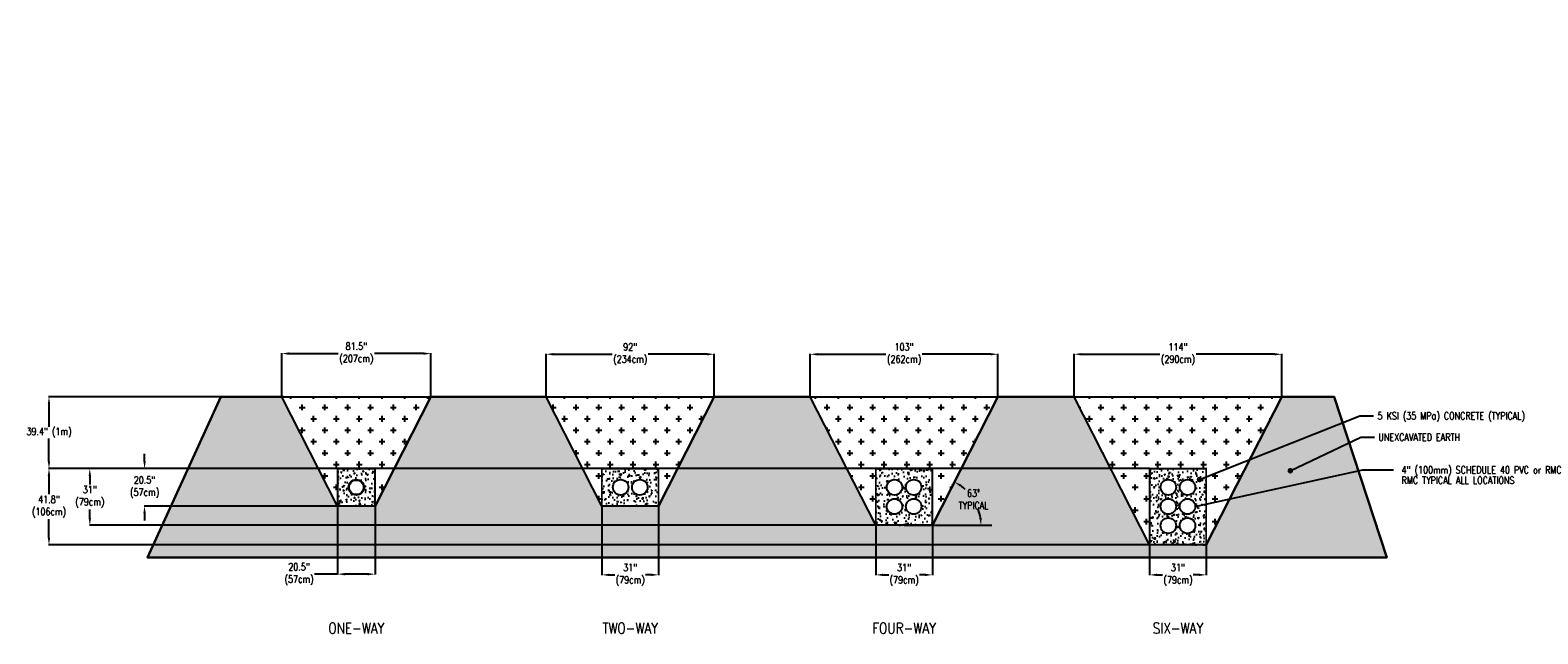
# Model space of a CAD drawing. Header units: centimetres. Extents: x -179 to 647, y -80 to 250.
import ezdxf
from ezdxf.enums import TextEntityAlignment as Align

# ---------------------------------------------------------------- set-up
doc = ezdxf.new("R2010")
doc.units = ezdxf.units.CM
doc.header["$MEASUREMENT"] = 0
for name, color, linetype in [('Concrete', 8, 'Continuous'), ('Conduit', 30, 'Continuous'), ('Dimension', 7, 'Continuous'), ('Earth', 44, 'Continuous'), ('NOTES', 7, 'Continuous'), ('Select Backfill', 43, 'Continuous')]:
    doc.layers.add(name, color=color, linetype=linetype)
doc.styles.get("Standard").update_dxf_attribs({"font": 'simplex8.shx', "width": 0.8, "height": 4})
doc.dimstyles.new('120', dxfattribs={"dimtxt": 4, "dimasz": 3, "dimexe": 0.18, "dimexo": 0.0625, "dimgap": 0.09, "dimtad": 0, "dimtih": 1, "dimtoh": 1, "dimdec": 1, "dimzin": 0, "dimdsep": 46, "dimtxsty": 'Standard', "dimcen": 0.09, "dimclrd": 256, "dimclre": 256, "dimclrt": 256, "dimadec": 0, "dimazin": 0, "dimtfac": 1, "dimtdec": 1, "dimtofl": 0, "dimtmove": 0, "dimatfit": 3, "dimfxl": 1, "dimtolj": 1, "dimtzin": 0, "dimlwd": -1, "dimlwe": -1, "dimarcsym": 0})

# ---------------------------------------------------------------- blocks, each defined once
blk = doc.blocks.new('*D2')
at = {"layer": 'Defpoints', "color": 0, "transparency": 16777216}
for p in [(-10.25, -10.25), (10.25, -10.25), (10.25, -47.57)]:
    blk.add_point(p, dxfattribs=at)
at = {"layer": 'Dimension', "transparency": 16777216}
for p, q in [((-10.25, -10.31), (-10.25, -47.75)), ((10.25, -10.31), (10.25, -47.75)), ((-10.25, -47.57), (-22.99, -47.57)), ((6.25, -47.57), (-6.25, -47.57))]:
    blk.add_line(p, q, dxfattribs=at)
for points in [[(-6.25, -46.91), (-6.25, -48.24), (-10.25, -47.57)], [(6.25, -46.91), (6.25, -48.24), (10.25, -47.57)]]:
    blk.add_solid(points, dxfattribs=at)
at = {"layer": 'Dimension', "transparency": 16777216, "insert": (-31.38, -47.57), "char_height": 4, "width": 7.1992, "attachment_point": 5}
blk.add_mtext('\\A1;20.5"\\P(57cm)', dxfattribs=at)
blk = doc.blocks.new('*D3')
at = {"layer": 'Defpoints', "color": 0, "transparency": 16777216}
for p in [(-10.25, 10.25), (-116, -10.25), (-10.25, -10.25)]:
    blk.add_point(p, dxfattribs=at)
at = {"layer": 'Dimension', "transparency": 16777216}
for p, q in [((-116, 14.25), (-116, 18.25)), ((-10.31, 10.25), (-116.18, 10.25)), ((-10.31, -10.25), (-116.18, -10.25)), ((-116, -14.25), (-116, -18.25))]:
    blk.add_line(p, q, dxfattribs=at)
for points in [[(-116.66, 14.25), (-115.33, 14.25), (-116, 10.25)], [(-116.66, -14.25), (-115.33, -14.25), (-116, -10.25)]]:
    blk.add_solid(points, dxfattribs=at)
at = {"layer": 'Dimension', "transparency": 16777216, "insert": (-116, 0), "char_height": 4, "attachment_point": 5}
blk.add_mtext('\\A1;20.5"\\P(57cm)', dxfattribs=at)
blk = doc.blocks.new('*D4')
at = {"layer": 'Defpoints', "color": 0, "transparency": 16777216}
for p in [(134.5, -10.25), (165.5, -10.25), (134.5, -47.95)]:
    blk.add_point(p, dxfattribs=at)
at = {"layer": 'Dimension', "transparency": 16777216}
for p, q in [((134.5, -10.31), (134.5, -48.13)), ((165.5, -10.31), (165.5, -48.13)), ((138.5, -47.95), (141.61, -47.95)), ((161.5, -47.95), (158.39, -47.95))]:
    blk.add_line(p, q, dxfattribs=at)
for points in [[(138.5, -47.29), (138.5, -48.62), (134.5, -47.95)], [(161.5, -47.29), (161.5, -48.62), (165.5, -47.95)]]:
    blk.add_solid(points, dxfattribs=at)
at = {"layer": 'Dimension', "transparency": 16777216, "insert": (150, -47.95), "char_height": 4, "attachment_point": 5}
blk.add_mtext('\\A1;31" \\P(79cm)', dxfattribs=at)
blk = doc.blocks.new('*D5')
at = {"layer": 'Defpoints', "color": 0, "transparency": 16777216}
for p in [(284.5, 10.25), (-145.98, -20.75), (284.5, -20.75)]:
    blk.add_point(p, dxfattribs=at)
at = {"layer": 'Dimension', "transparency": 16777216}
for p, q in [((284.44, 10.25), (-146.16, 10.25)), ((-145.98, 6.25), (-145.98, 1.6)), ((-145.98, -16.75), (-145.98, -12.1)), ((284.44, -20.75), (-146.16, -20.75))]:
    blk.add_line(p, q, dxfattribs=at)
for points in [[(-146.65, 6.25), (-145.31, 6.25), (-145.98, 10.25)], [(-146.65, -16.75), (-145.31, -16.75), (-145.98, -20.75)]]:
    blk.add_solid(points, dxfattribs=at)
at = {"layer": 'Dimension', "transparency": 16777216, "insert": (-145.98, -5.25), "char_height": 4, "attachment_point": 5}
blk.add_mtext('\\A1;31"\\P(79cm)', dxfattribs=at)
blk = doc.blocks.new('*D6')
at = {"layer": 'Defpoints', "color": 0, "transparency": 16777216}
for p in [(284.5, -20.75), (315.5, -20.75), (315.5, -47.95)]:
    blk.add_point(p, dxfattribs=at)
at = {"layer": 'Dimension', "transparency": 16777216}
for p, q in [((284.5, -20.81), (284.5, -48.13)), ((315.5, -20.81), (315.5, -48.13)), ((288.5, -47.95), (291.61, -47.95)), ((311.5, -47.95), (308.39, -47.95))]:
    blk.add_line(p, q, dxfattribs=at)
for points in [[(288.5, -47.29), (288.5, -48.62), (284.5, -47.95)], [(311.5, -47.29), (311.5, -48.62), (315.5, -47.95)]]:
    blk.add_solid(points, dxfattribs=at)
at = {"layer": 'Dimension', "transparency": 16777216, "insert": (300, -47.95), "char_height": 4, "attachment_point": 5}
blk.add_mtext('\\A1;31" \\P(79cm)', dxfattribs=at)
blk = doc.blocks.new('*D7')
at = {"layer": 'Defpoints', "color": 0, "transparency": 16777216}
for p in [(434.5, -31.5), (465.5, -31.5), (465.5, -47.95)]:
    blk.add_point(p, dxfattribs=at)
at = {"layer": 'Dimension', "transparency": 16777216}
for p, q in [((434.5, -31.56), (434.5, -48.13)), ((465.5, -31.56), (465.5, -48.13)), ((438.5, -47.95), (441.61, -47.95)), ((461.5, -47.95), (458.39, -47.95))]:
    blk.add_line(p, q, dxfattribs=at)
for points in [[(438.5, -47.29), (438.5, -48.62), (434.5, -47.95)], [(461.5, -47.29), (461.5, -48.62), (465.5, -47.95)]]:
    blk.add_solid(points, dxfattribs=at)
at = {"layer": 'Dimension', "transparency": 16777216, "insert": (450, -47.95), "char_height": 4, "attachment_point": 5}
blk.add_mtext('\\A1;31" \\P(79cm)', dxfattribs=at)
blk = doc.blocks.new('*D8')
at = {"layer": 'Defpoints', "color": 0, "transparency": 16777216}
for p in [(434.5, 10.25), (-168.36, -31.5), (434.5, -31.5)]:
    blk.add_point(p, dxfattribs=at)
at = {"layer": 'Dimension', "transparency": 16777216}
for p, q in [((434.44, 10.25), (-168.54, 10.25)), ((-168.36, 6.25), (-168.36, -3.77)), ((-168.36, -27.5), (-168.36, -17.48)), ((434.44, -31.5), (-168.54, -31.5))]:
    blk.add_line(p, q, dxfattribs=at)
for points in [[(-169.03, 6.25), (-167.69, 6.25), (-168.36, 10.25)], [(-169.03, -27.5), (-167.69, -27.5), (-168.36, -31.5)]]:
    blk.add_solid(points, dxfattribs=at)
at = {"layer": 'Dimension', "transparency": 16777216, "insert": (-168.36, -10.63), "char_height": 4, "attachment_point": 5}
blk.add_mtext('\\A1;41.8"\\P(106cm)', dxfattribs=at)
blk = doc.blocks.new('*D9')
at = {"transparency": 16777216}
for p, q in [((-39.98, 49.62), (-168.54, 49.62)), ((-168.36, 45.62), (-168.36, 33.07)), ((-168.36, 14.25), (-168.36, 26.8)), ((-10.31, 10.25), (-168.54, 10.25))]:
    blk.add_line(p, q, dxfattribs=at)
for points in [[(-169.03, 45.62), (-167.69, 45.62), (-168.36, 49.62)], [(-169.03, 14.25), (-167.69, 14.25), (-168.36, 10.25)]]:
    blk.add_solid(points, dxfattribs=at)
at = {"layer": 'Defpoints', "color": 0, "transparency": 16777216}
for p in [(-168.36, 49.62), (-39.92, 49.62), (-10.25, 10.25)]:
    blk.add_point(p, dxfattribs=at)
at = {"transparency": 16777216, "insert": (-168.36, 29.94), "char_height": 4, "attachment_point": 5}
blk.add_mtext('\\A1;39.4" (1m)', dxfattribs=at)
blk = doc.blocks.new('*D11')
at = {"layer": 'Defpoints', "color": 0, "transparency": 16777216}
for p in [(40.76, 73.25), (-40.76, 49.62), (40.76, 49.62)]:
    blk.add_point(p, dxfattribs=at)
at = {"layer": 'Dimension', "transparency": 16777216}
for p, q in [((-40.76, 49.68), (-40.76, 73.43)), ((-36.76, 73.25), (-9.92, 73.25)), ((36.76, 73.25), (9.92, 73.25)), ((40.76, 49.68), (40.76, 73.43))]:
    blk.add_line(p, q, dxfattribs=at)
for points in [[(-36.76, 73.92), (-36.76, 72.58), (-40.76, 73.25)], [(36.76, 73.92), (36.76, 72.58), (40.76, 73.25)]]:
    blk.add_solid(points, dxfattribs=at)
at = {"layer": 'Dimension', "transparency": 16777216, "insert": (0, 73.25), "char_height": 4, "attachment_point": 5}
blk.add_mtext('\\A1;81.5"\\P(207cm)', dxfattribs=at)
blk = doc.blocks.new('*D12')
at = {"layer": 'Defpoints', "color": 0, "transparency": 16777216}
for p in [(196.01, 72.87), (103.99, 49.62), (196.01, 49.62)]:
    blk.add_point(p, dxfattribs=at)
at = {"layer": 'Dimension', "transparency": 16777216}
for p, q in [((103.99, 49.68), (103.99, 73.05)), ((107.99, 72.87), (140.08, 72.87)), ((192.01, 72.87), (159.92, 72.87)), ((196.01, 49.68), (196.01, 73.05))]:
    blk.add_line(p, q, dxfattribs=at)
for points in [[(107.99, 73.54), (107.99, 72.2), (103.99, 72.87)], [(192.01, 73.54), (192.01, 72.2), (196.01, 72.87)]]:
    blk.add_solid(points, dxfattribs=at)
at = {"layer": 'Dimension', "transparency": 16777216, "insert": (150, 72.87), "char_height": 4, "attachment_point": 5}
blk.add_mtext('\\A1;92"\\P(234cm)', dxfattribs=at)
blk = doc.blocks.new('*D13')
at = {"layer": 'Defpoints', "color": 0, "transparency": 16777216}
for p in [(351.36, 72.87), (248.64, 49.62), (351.36, 49.62)]:
    blk.add_point(p, dxfattribs=at)
at = {"layer": 'Dimension', "transparency": 16777216}
for p, q in [((248.64, 49.68), (248.64, 73.05)), ((252.64, 72.87), (290.08, 72.87)), ((347.36, 72.87), (309.92, 72.87)), ((351.36, 49.68), (351.36, 73.05))]:
    blk.add_line(p, q, dxfattribs=at)
for points in [[(252.64, 73.54), (252.64, 72.2), (248.64, 72.87)], [(347.36, 73.54), (347.36, 72.2), (351.36, 72.87)]]:
    blk.add_solid(points, dxfattribs=at)
at = {"layer": 'Dimension', "transparency": 16777216, "insert": (300, 72.87), "char_height": 4, "attachment_point": 5}
blk.add_mtext('\\A1;103"\\P(262cm)', dxfattribs=at)
blk = doc.blocks.new('*D14')
at = {"layer": 'Defpoints', "color": 0, "transparency": 16777216}
for p in [(506.83, 72.87), (393.17, 49.62), (506.83, 49.62)]:
    blk.add_point(p, dxfattribs=at)
at = {"layer": 'Dimension', "transparency": 16777216}
for p, q in [((393.17, 49.68), (393.17, 73.05)), ((397.17, 72.87), (440.08, 72.87)), ((502.83, 72.87), (459.92, 72.87)), ((506.83, 49.68), (506.83, 73.05))]:
    blk.add_line(p, q, dxfattribs=at)
for points in [[(397.17, 73.54), (397.17, 72.2), (393.17, 72.87)], [(502.83, 73.54), (502.83, 72.2), (506.83, 72.87)]]:
    blk.add_solid(points, dxfattribs=at)
at = {"layer": 'Dimension', "transparency": 16777216, "insert": (450, 72.87), "char_height": 4, "attachment_point": 5}
blk.add_mtext('\\A1;114"\\P(290cm)', dxfattribs=at)
blk = doc.blocks.new('*D15')
at = {"layer": 'Defpoints', "color": 0, "transparency": 16777216}
for p in [(453.64, 250.37), (340.37, -11.2), (300, -20.75), (315.5, -20.75), (348.09, -20.75)]:
    blk.add_point(p, dxfattribs=at)
at = {"layer": 'Dimension', "transparency": 16777216}
for start, end in [(47.38455, 54.39006), (8.60994, 19.1966)]:
    blk.add_arc((315.5, -20.75), 26.64, start, end, dxfattribs=at)
for points in [[(330.67, 0.34), (331.36, 1.48), (327.6, 2.99)], [(342.51, -16.71), (341.18, -16.81), (342.14, -20.75)]]:
    blk.add_solid(points, dxfattribs=at)
at = {"layer": 'Dimension', "transparency": 16777216, "insert": (338.05, -6.57), "char_height": 4, "attachment_point": 5}
blk.add_mtext('\\A1;63°\\PTYPICAL', dxfattribs=at)

msp = doc.modelspace()

# ---------------------------------------------------------------- hatches: boundary and pattern name
at = {"layer": 'Concrete'}
h = msp.add_hatch(dxfattribs=at)
h.set_pattern_fill('AR-CONC', color=256)
h.paths.add_polyline_path([(-10.25, 10.25), (-10.25, -10.25), (10.25, -10.25), (10.25, 10.25)])
h.paths.add_polyline_path([(4.25, 0, -1), (-4.25, 0, -1)], flags=16)
h.paths.add_polyline_path([(4, 0, -1), (-4, 0, -1)], flags=0)
h = msp.add_hatch(dxfattribs=at)
h.set_pattern_fill('AR-CONC', color=256)
h.set_pattern_definition([(50, (102.9087, 0), (7.1726, -0.6275), [0.75, -8.25]), (355, (102.909, 0), (-1.3875, 7.5219), [0.6, -6.6]), (100.451, (103.5064, -0.052), (5.7851, 6.8944), [0.6374, -7.0114]), (46.184, (102.909, 2), (10.6724, -1.6552), [1.125, -12.375]), (96.636, (103.798, 1.862), (9.3466, 9.7412), [0.9561, -10.5171]), (351.184, (102.909, 2), (9.3466, 9.7412), [0.9, -9.9]), (21, (103.9087, 1.5), (5.96907, -4.0262), [0.75, -8.25]), (326, (103.909, 1.5), (2.43315, 7.2515), [0.6, -6.6]), (71.451, (104.406, 1.1645), (8.4022, 3.2253), [0.6374, -7.0114]), (37.5, (102.9087, 0), (0.1216, 3.32894), [0, -6.52, 0, -6.7, 0, -6.625]), (7.5, (102.9087, 0), (2.6307, 3.94412), [0, -3.82, 0, -6.37, 0, -2.525]), (327.5, (100.6787, 0), (5.33822, -0.22555), [0, -2.5, 0, -7.8, 0, -10.35]), (317.5, (99.6787, 0), (5.83186, 1.00105), [0, -3.25, 0, -5.18, 0, -7.35])])
h.paths.add_polyline_path([(134.5, 10.25), (134.5, -10.25), (165.5, -10.25), (165.5, 10.25)])
h.paths.add_polyline_path([(159.5, 0, -1), (151, 0, -1)], flags=16)
h.paths.add_polyline_path([(149, 0, -1), (140.5, 0, -1)], flags=16)
at = {"layer": 'Conduit'}
h = msp.add_hatch(color=256, dxfattribs=at)
h.dxf.hatch_style = 1
h.paths.add_polyline_path([(-4.25, 0, 1), (4.25, 0, 1)])
h.paths.add_polyline_path([(4, 0, -1), (-4, 0, -1)], flags=16)
h = msp.add_hatch(color=256, dxfattribs=at)
h.dxf.hatch_style = 1
h.paths.add_polyline_path([(140.5, 0, 1), (149, 0, 1)])
h.paths.add_polyline_path([(148.75, 0, -1), (140.75, 0, -1)], flags=16)
h = msp.add_hatch(color=256, dxfattribs=at)
h.dxf.hatch_style = 1
h.paths.add_polyline_path([(159.5, 0, -1), (151, 0, -1)])
h.paths.add_polyline_path([(151.25, 0, 1), (159.25, 0, 1)], flags=16)
h = msp.add_hatch(color=256, dxfattribs=at)
h.dxf.hatch_style = 1
h.paths.add_polyline_path([(290.5, 0, 1), (299, 0, 1)])
h.paths.add_polyline_path([(298.75, 0, -1), (290.75, 0, -1)], flags=16)
h = msp.add_hatch(color=256, dxfattribs=at)
h.dxf.hatch_style = 1
h.paths.add_polyline_path([(309.5, 0, -1), (301, 0, -1)])
h.paths.add_polyline_path([(301.25, 0, 1), (309.25, 0, 1)], flags=16)
h = msp.add_hatch(color=256, dxfattribs=at)
h.dxf.hatch_style = 1
h.paths.add_polyline_path([(440.5, 0, 1), (449, 0, 1)])
h.paths.add_polyline_path([(448.75, 0, -1), (440.75, 0, -1)], flags=16)
h = msp.add_hatch(color=256, dxfattribs=at)
h.dxf.hatch_style = 1
h.paths.add_polyline_path([(459.5, 0, -1), (451, 0, -1)])
h.paths.add_polyline_path([(451.25, 0, 1), (459.25, 0, 1)], flags=16)
h = msp.add_hatch(color=256, dxfattribs=at)
h.dxf.hatch_style = 1
h.paths.add_polyline_path([(290.5, -10.5, 1), (299, -10.5, 1)])
h.paths.add_polyline_path([(298.75, -10.5, -1), (290.75, -10.5, -1)], flags=16)
h = msp.add_hatch(color=256, dxfattribs=at)
h.dxf.hatch_style = 1
h.paths.add_polyline_path([(309.5, -10.5, -1), (301, -10.5, -1)])
h.paths.add_polyline_path([(301.25, -10.5, 1), (309.25, -10.5, 1)], flags=16)
h = msp.add_hatch(color=256, dxfattribs=at)
h.dxf.hatch_style = 1
h.paths.add_polyline_path([(440.5, -10.5, 1), (449, -10.5, 1)])
h.paths.add_polyline_path([(448.75, -10.5, -1), (440.75, -10.5, -1)], flags=16)
h = msp.add_hatch(color=256, dxfattribs=at)
h.dxf.hatch_style = 1
h.paths.add_polyline_path([(459.5, -10.5, -1), (451, -10.5, -1)])
h.paths.add_polyline_path([(451.25, -10.5, 1), (459.25, -10.5, 1)], flags=16)
h = msp.add_hatch(color=256, dxfattribs=at)
h.dxf.hatch_style = 1
h.paths.add_polyline_path([(440.5, -21, 1), (449, -21, 1)])
h.paths.add_polyline_path([(448.75, -21, -1), (440.75, -21, -1)], flags=16)
h = msp.add_hatch(color=256, dxfattribs=at)
h.dxf.hatch_style = 1
h.paths.add_polyline_path([(459.5, -21, -1), (451, -21, -1)])
h.paths.add_polyline_path([(451.25, -21, 1), (459.25, -21, 1)], flags=16)
at = {"layer": 'Dimension'}
h = msp.add_hatch(dxfattribs=at)
h.set_pattern_fill('AR-CONC', color=256)
h.set_pattern_definition([(50, (72.196, 0), (7.1726, -0.62752), [0.75, -8.25]), (355, (72.196, 0), (-1.38751, 7.52192), [0.6, -6.6]), (100.4514, (72.7934, -0.052), (5.78509, 6.8944), [0.6374, -7.01142]), (46.184, (72.196, 2), (10.6724, -1.6552), [1.125, -12.375]), (96.6356, (73.085, 1.862), (9.3466, 9.7412), [0.9561, -10.51714]), (351.184, (72.196, 2), (9.3466, 9.7412), [0.9, -9.9]), (21, (73.196, 1.5), (5.96907, -4.02619), [0.75, -8.25]), (326, (73.196, 1.5), (2.43315, 7.2515), [0.6, -6.6]), (71.4514, (73.693, 1.1645), (8.40222, 3.22531), [0.6374, -7.01142]), (37.5, (72.1957, 0), (0.121599, 3.328939), [0, -6.52, 0, -6.7, 0, -6.625]), (7.5, (72.1957, 0), (2.630695, 3.944117), [0, -3.82, 0, -6.37, 0, -2.525]), (327.5, (69.9657, 0), (5.338224, -0.22555), [0, -2.5, 0, -7.8, 0, -10.35]), (317.5, (68.9657, 0), (5.83186, 1.00105), [0, -3.25, 0, -5.18, 0, -7.35])])
h.paths.add_polyline_path([(315.5, -20.75), (315.5, 10.25), (284.5, 10.25), (284.5, -20.75)])
h.paths.add_polyline_path([(290.5, -10.5, -1), (299, -10.5, -1)], flags=16)
h.paths.add_polyline_path([(301, -10.5, -1), (309.5, -10.5, -1)], flags=16)
h.paths.add_polyline_path([(290.5, 0, -1), (299, 0, -1)], flags=16)
h.paths.add_polyline_path([(301, 0, -1), (309.5, 0, -1)], flags=16)
h = msp.add_hatch(dxfattribs=at)
h.set_pattern_fill('AR-CONC', color=256)
h.set_pattern_definition([(50, (97.962, 0), (7.1726, -0.62752), [0.75, -8.25]), (355, (97.962, 0), (-1.38751, 7.52192), [0.6, -6.6]), (100.4514, (98.5595, -0.052), (5.78509, 6.8944), [0.6374, -7.01142]), (46.1842, (97.962, 2), (10.67241, -1.6552), [1.125, -12.375]), (96.6356, (98.851, 1.862), (9.34662, 9.7412), [0.9561, -10.51714]), (351.184, (97.962, 2), (9.34662, 9.7412), [0.9, -9.9]), (21, (98.962, 1.5), (5.96907, -4.02619), [0.75, -8.25]), (326, (98.962, 1.5), (2.43315, 7.2515), [0.6, -6.6]), (71.4514, (99.459, 1.1645), (8.40222, 3.22531), [0.6374, -7.01142]), (37.5, (97.9618, 0), (0.121599, 3.328939), [0, -6.52, 0, -6.7, 0, -6.625]), (7.5, (97.9618, 0), (2.630695, 3.944117), [0, -3.82, 0, -6.37, 0, -2.525]), (327.5, (95.7318, 0), (5.338224, -0.225549), [0, -2.5, 0, -7.8, 0, -10.35]), (317.5, (94.7318, 0), (5.83186, 1.00105), [0, -3.25, 0, -5.18, 0, -7.35])])
h.paths.add_polyline_path([(434.5, 10.25), (434.5, -31.5), (465.5, -31.5), (465.5, 10.25)])
h.paths.add_polyline_path([(459.5, 0, -1), (451, 0, -1)], flags=16)
h.paths.add_polyline_path([(449, 0, -1), (440.5, 0, -1)], flags=16)
h.paths.add_polyline_path([(459.5, -10.5, -1), (451, -10.5, -1)], flags=16)
h.paths.add_polyline_path([(449, -10.5, -1), (440.5, -10.5, -1)], flags=16)
h.paths.add_polyline_path([(459.5, -21, -1), (451, -21, -1)], flags=16)
h.paths.add_polyline_path([(449, -21, -1), (440.5, -21, -1)], flags=16)
at = {"layer": 'Earth'}
h = msp.add_hatch(dxfattribs=at)
h.set_pattern_fill('EARTH', color=256, scale=25)
h.paths.add_polyline_path([(564.47, -38.52), (535.51, 49.62), (506.83, 49.62), (465.5, -31.5), (434.5, -31.5), (393.17, 49.62), (351.36, 49.62), (315.5, -20.75), (284.5, -20.75), (248.64, 49.62), (196.01, 49.62), (165.5, -10.25), (134.5, -10.25), (103.99, 49.62), (40.76, 49.62), (10.25, -10.25), (-10.25, -10.25), (-40.76, 49.62), (-74.24, 49.62), (-114.47, -38.52)])
h.paths.add_polyline_path([(327.76, -12.9), (348.35, -12.9), (348.35, -0.23), (327.76, -0.23)], flags=24)
at = {"layer": 'Select Backfill'}
h = msp.add_hatch(dxfattribs=at)
h.set_pattern_fill('CROSS', color=256, scale=25)
h.paths.add_polyline_path([(-40.76, 49.62), (-10.25, -10.25), (-10.25, 10.25), (10.25, 10.25), (10.25, -10.25), (40.76, 49.62)])
h.paths.add_polyline_path([(103.99, 49.62), (134.5, -10.25), (134.5, 10.25), (165.5, 10.25), (165.5, -10.25), (196.01, 49.62)])
h.paths.add_polyline_path([(315.5, 10.25), (315.5, -20.75), (351.36, 49.62), (248.64, 49.62), (284.5, -20.75), (284.5, 10.25)])
h.paths.add_polyline_path([(465.5, 10.25), (465.5, -31.5), (506.83, 49.62), (393.17, 49.62), (434.5, -31.5), (434.5, 10.25)])

# ---------------------------------------------------------------- linework, layer by layer
at = {"color": 3}
msp.add_line((-74.24, 49.62), (535.51, 49.62), dxfattribs=at)
for p, q in [((-10.25, -10.25), (-40.76, 49.62)), ((10.25, -10.25), (40.76, 49.62)), ((134.5, -10.25), (103.99, 49.62)), ((165.5, -10.25), (196.01, 49.62)), ((284.5, -20.75), (248.64, 49.62)), ((315.5, -20.75), (351.36, 49.62)), ((434.5, -31.5), (393.17, 49.62)), ((465.5, -31.5), (506.83, 49.62))]:
    msp.add_line(p, q)
msp.add_lwpolyline([(535.51, 49.62), (564.47, -38.52), (-114.47, -38.52), (-74.24, 49.62)])
msp.add_lwpolyline([(-10.25, -10.25), (-40.76, 49.62), (-74.24, 49.62), (-114.47, -38.52), (564.47, -38.52), (535.51, 49.62), (506.83, 49.62), (465.5, -31.5), (434.5, -31.5), (393.17, 49.62), (351.36, 49.62), (315.5, -20.75), (284.5, -20.75), (248.64, 49.62), (196.01, 49.62), (165.5, -10.25), (134.5, -10.25), (103.99, 49.62), (40.76, 49.62), (10.25, -10.25)], close=True)
at = {"layer": 'Concrete', "const_width": 1}
for points in [[(-10.25, 10.25), (-10.25, -10.25), (10.25, -10.25), (10.25, 10.25)], [(134.5, 10.25), (165.5, 10.25), (165.5, -10.25), (134.5, -10.25)], [(284.5, -20.75), (284.5, 10.25), (315.5, 10.25), (315.5, -20.75)], [(434.5, -31.5), (434.5, 10.25), (465.5, 10.25), (465.5, -31.5)]]:
    msp.add_lwpolyline(points, close=True, dxfattribs=at)
at = {"layer": 'Conduit'}
for centre, radius in [((0, 0), 4.25), ((0, 0), 4), ((144.75, 0), 4.25), ((155.25, 0), 4.25), ((294.75, 0), 4.25), ((305.25, 0), 4.25), ((444.75, 0), 4.25), ((455.25, 0), 4.25), ((294.75, -10.5), 4.25), ((305.25, -10.5), 4.25), ((444.75, -10.5), 4.25), ((455.25, -10.5), 4.25), ((444.75, -21), 4.25), ((455.25, -21), 4.25)]:
    msp.add_circle(centre, radius, dxfattribs=at)
at = {"layer": 'Dimension'}
msp.add_line((300, -20.75), (348.09, -20.75), dxfattribs=at)

# ---------------------------------------------------------------- texts
at = {"width": 0.8}
for s, p in [(' 5 KSI (35 MPa) CONCRETE (TYPICAL)', (557.1, 39.15)), (' UNEXCAVATED EARTH', (557.58, 27.42)), ('  4" (100mm) SCHEDULE 40 PVC or RMC', (568.09, 9.53)), ('  RMC TYPICAL ALL LOCATIONS', (568.09, 3.84))]:
    msp.add_text(s, height=4, dxfattribs=at).set_placement(p, align=Align.MIDDLE_LEFT)
at = {"layer": 'NOTES', "width": 0.8}
for s, p in [('ONE-WAY', (0, -77.14)), ('TWO-WAY', (150, -77.14)), ('FOUR-WAY', (300, -77.14)), ('SIX-WAY', (450, -77.14))]:
    msp.add_text(s, height=6, dxfattribs=at).set_placement(p, align=Align.MIDDLE_CENTER)

# ---------------------------------------------------------------- dimensions: what is measured, and where the dimension line sits
dim = msp.add_linear_dim(base=(-168.36, 49.62), p1=(-10.25, 10.25), p2=(-39.92, 49.62), angle=90, text='39.4" (1m)', dimstyle='120', override={"dimtxt": 4, "dimasz": 4})
dim.commit()
dim.dimension.update_dxf_attribs({"geometry": '*D9', "text_midpoint": (-168.36, 29.94)})
at = {"layer": 'Dimension'}
dim = msp.add_angular_dim_2l(base=(340.37, -11.2), line1=((315.5, -20.75), (453.64, 250.37)), line2=((300, -20.75), (348.09, -20.75)), text='<>\\PTYPICAL', dimstyle='120', override={"dimasz": 4}, dxfattribs=at)
dim.commit()
dim.dimension.update_dxf_attribs({"geometry": '*D15', "text_midpoint": (338.05, -6.57), "dimtype": 162})
for base, p1, p2, text, picture, middle in [((40.76, 73.25), (-40.76, 49.62), (40.76, 49.62), '81.5"\\P(207cm)', '*D11', (0, 73.25)), ((196.01, 72.87), (103.99, 49.62), (196.01, 49.62), '92"\\P(234cm)', '*D12', (150, 72.87)), ((351.36, 72.87), (248.64, 49.62), (351.36, 49.62), '103"\\P(262cm)', '*D13', (300, 72.87)), ((506.83, 72.87), (393.17, 49.62), (506.83, 49.62), '114"\\P(290cm)', '*D14', (450, 72.87)), ((134.5, -47.95), (165.5, -10.25), (134.5, -10.25), '31" \\P(79cm)', '*D4', (150, -47.95)), ((315.5, -47.95), (284.5, -20.75), (315.5, -20.75), '31" \\P(79cm)', '*D6', (300, -47.95)), ((465.5, -47.95), (434.5, -31.5), (465.5, -31.5), '31" \\P(79cm)', '*D7', (450, -47.95))]:
    dim = msp.add_linear_dim(base=base, p1=p1, p2=p2, text=text, dimstyle='120', override={"dimtxt": 4, "dimasz": 4}, dxfattribs=at)
    dim.commit()
    dim.dimension.update_dxf_attribs({"geometry": picture, "text_midpoint": middle})
dim = msp.add_linear_dim(base=(-116, -10.25), p1=(-10.25, 10.25), p2=(-10.25, -10.25), angle=90, text='20.5"\\P(57cm)', dimstyle='120', override={"dimtxt": 4, "dimasz": 4}, dxfattribs=at)
dim.commit()
dim.dimension.update_dxf_attribs({"geometry": '*D3', "text_midpoint": (-116, 0)})
for base, p1, p2, text, picture, middle in [((-168.360612, -31.5), (434.5, 10.25), (434.5, -31.5), '<>"\\P(106cm)', '*D8', (-168.360612, -10.625)), ((-145.98, -20.75), (284.5, 10.25), (284.5, -20.75), '31"\\P(79cm)', '*D5', (-145.98, -5.25))]:
    dim = msp.add_linear_dim(base=base, p1=p1, p2=p2, angle=90, text=text, dimstyle='120', override={"dimtxt": 4, "dimasz": 4}, dxfattribs=at)
    dim.commit()
    dim.dimension.update_dxf_attribs({"geometry": picture, "text_midpoint": middle, "dimtype": 160})
dim = msp.add_linear_dim(base=(10.25, -47.57), p1=(-10.25, -10.25), p2=(10.25, -10.25), text='20.5"\\P(57cm)', dimstyle='120', override={"dimtxt": 4, "dimasz": 4}, dxfattribs=at)
dim.commit()
dim.dimension.update_dxf_attribs({"geometry": '*D2', "text_midpoint": (-31.38, -47.57), "dimtype": 160})

# ---------------------------------------------------------------- leaders
for points in [[(461.83, 4.23), (549.63, 39.15), (557.1, 39.15)], [(511.56, 9.06), (550.11, 27.42), (557.58, 27.42)]]:
    msp.add_leader(points, dimstyle='120', override={"dimldrblk": 'Dot'})
msp.add_leader([(459.5, -10.5), (551.28, 9.53), (568.09, 9.53)], dimstyle='120')

doc.saveas('drawing.dxf')
